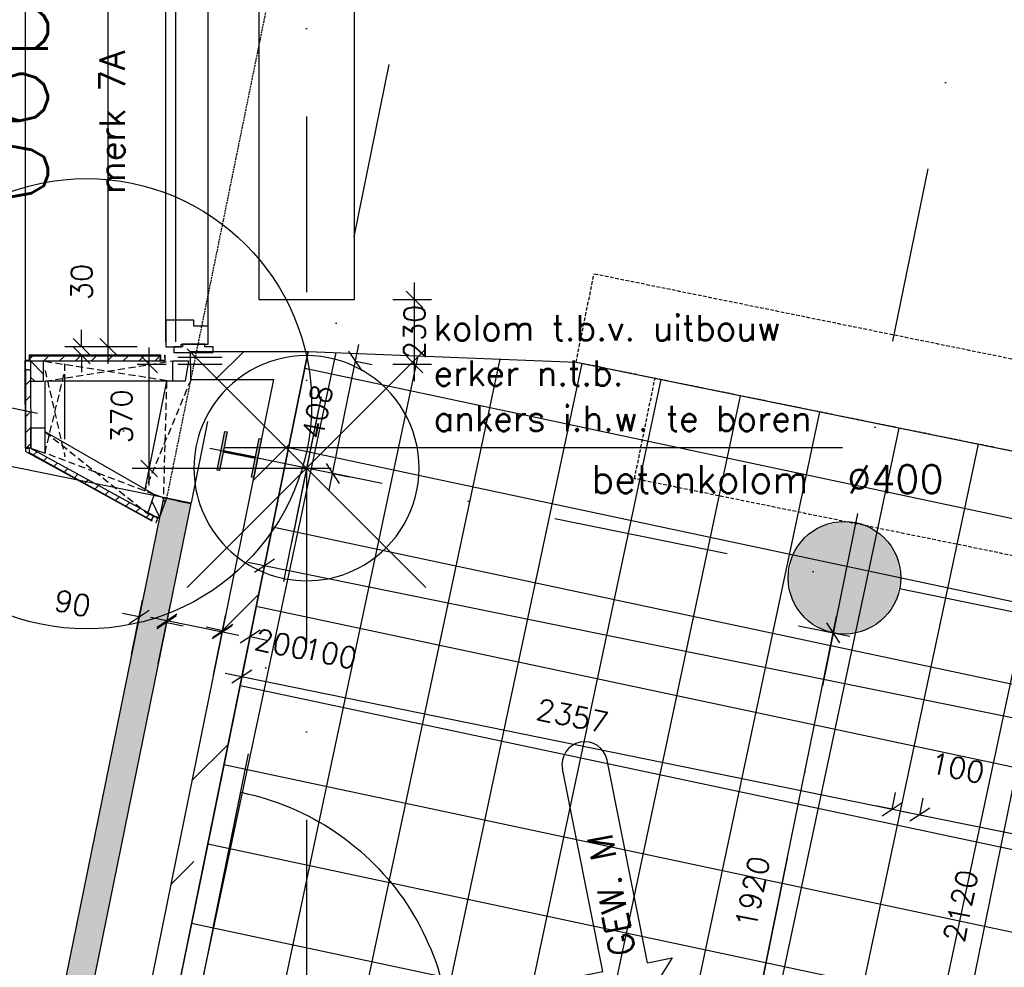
# Model space of a CAD drawing. Extents: x -33344 to 2055880, y -64816 to 121260.
# Tile 83 of 132: x 26497 to 29995, y 81674 to 85042. Entities that reach past the tile are written whole.
import ezdxf

# ---------------------------------------------------------------- set-up
doc = ezdxf.new("R2010")
doc.units = 0
doc.header["$LTSCALE"] = 50
doc.header["$MEASUREMENT"] = 0
doc.header["$PDMODE"] = 3
doc.header["$PDSIZE"] = 0.1
for name, pattern in [('DASHED', [0.75, 0.5, -0.25]), ('HIDDEN', [0.375, 0.25, -0.125]), ('HIDDEN2', [0.1875, 0.125, -0.0625]), ('HIDDENX2', [0.75, 0.5, -0.25]), ('STRAM_0WT$1$DASHDOT', [25, 12.5, -6.25, 0, -6.25]), ('STRAM_0WT$1$DD1', [2.66667, 1.66667, -0.5, 0, -0.5])]:
    doc.linetypes.add(name, pattern=pattern)
doc.layers.get('0').update_dxf_attribs({"linetype": 'CONTINUOUS'})
doc.layers.get('DEFPOINTS').update_dxf_attribs({"linetype": 'CONTINUOUS'})
for name, color, linetype in [('_BALIES', 2, 'CONTINUOUS'), ('_DETAILNUMMERS', 4, 'CONTINUOUS'), ('_DETAILNUMMERSTEKST', 4, 'CONTINUOUS'), ('A--01A1_ACEER', 1, 'CONTINUOUS'), ('A--A21--_F123-', 9, 'CONTINUOUS'), ('A--A22--_F123-', 9, 'CONTINUOUS'), ('A--A25--_F-2--', 9, 'CONTINUOUS'), ('A--A28--_F-2--', 7, 'CONTINUOUS'), ('A--A28--_F12--', 7, 'CONTINUOUS'), ('A--A42--_F-23-', 9, 'CONTINUOUS'), ('A--L13A1_VLOEREN', 1, 'CONTINUOUS'), ('A--L21--', 3, 'CONTINUOUS'), ('A--L21--_F-2--', 7, 'CONTINUOUS'), ('A--L21A3_BUITENWAND', 3, 'CONTINUOUS'), ('A--L22--', 3, 'CONTINUOUS'), ('A--L22--_F-2--', 7, 'CONTINUOUS'), ('A--L22AC2_BINNENWAND', 2, 'HIDDEN2'), ('A--L25--', 7, 'CONTINUOUS'), ('A--L25--_F-23-', 7, 'CONTINUOUS'), ('A--L28--', 7, 'CONTINUOUS'), ('A--L28--_F-2--', 7, 'CONTINUOUS'), ('A--L28--_F12--', 7, 'CONTINUOUS'), ('A--L28DC1_CONSTR', 1, 'HIDDENX2'), ('A--L28DC1_KONSTR', 1, 'HIDDEN'), ('A--L31--', 2, 'CONTINUOUS'), ('A--L31--_F123-', 7, 'CONTINUOUS'), ('A--L32--', 7, 'CONTINUOUS'), ('A--L32--_F123-', 1, 'CONTINUOUS'), ('A--L42--', 7, 'CONTINUOUS'), ('A--L42--_F-23-', 7, 'CONTINUOUS'), ('A--M$1A-_F123-', 1, 'CONTINUOUS'), ('A--M01A1_GEWIJZIGDPIJL', 1, 'CONTINUOUS'), ('A--M01B1_GEWIJZIGDPIJL', 2, 'CONTINUOUS'), ('A--T$1A-25_TEKST', 2, 'CONTINUOUS'), ('STRAM_0WT$0$A--L$7A-_STRA0', 1, 'STRAM_0WT$1$DASHDOT'), ('STRAM_0WT$0$A--L90--_F---0', 250, 'CONTINUOUS'), ('STRAM_0WT$1$A--L90--_F-23-', 7, 'CONTINUOUS'), ('STRAM_0WT$1$A--L90--_F123-', 7, 'CONTINUOUS'), ('STRAM_0WT$1$STRAMIEN', 1, 'STRAM_0WT$1$DD1'), ('TEGELS', 253, 'CONTINUOUS'), ('TEKST_KOZIJNMERK', 2, 'CONTINUOUS'), ('X--LR---_CP', 7, 'CONTINUOUS'), ('XREF', 7, 'CONTINUOUS')]:
    doc.layers.add(name, color=color, linetype=linetype)
doc.styles.add('ALFA-0_25', font='ROMANS')
doc.styles.add('B-01', font='SIMPLEX.SHX', dxfattribs={"width": 0.8, "height": 4.5})
doc.styles.add('HIEMSTRA', font='romans.shx')
doc.dimstyles.new('1OP2', dxfattribs={"dimscale": 30, "dimtxt": 2.5, "dimasz": 2, "dimexe": 2, "dimexo": 0, "dimgap": 2, "dimtad": 1, "dimdec": 0, "dimzin": 0, "dimtxsty": 'HIEMSTRA', "dimblk1": 'OBLIQUE', "dimblk2": 'OBLIQUE', "dimsah": 1, "dimcen": -3, "dimdle": 2, "dimclrd": 2, "dimclre": 2, "dimclrt": 3, "dimazin": 3, "dimtfac": 1, "dimtdec": 0, "dimtofl": 0, "dimtmove": 0, "dimatfit": 3, "dimtvp": 0.833333, "dimtolj": 1, "dimtzin": 0})
doc.dimstyles.new('STANDARD$0', dxfattribs={"dimscale": 30, "dimtxt": 2.5, "dimasz": 2, "dimexe": 2, "dimexo": 0, "dimgap": 2, "dimtad": 1, "dimdec": 0, "dimzin": 0, "dimtxsty": 'ALFA-0_25', "dimblk1": 'OBLIQUE', "dimblk2": 'OBLIQUE', "dimsah": 1, "dimcen": -3, "dimdle": 2, "dimclrd": 1, "dimclre": 1, "dimclrt": 2, "dimazin": 3, "dimtfac": 0.666667, "dimtofl": 0, "dimtmove": 0, "dimatfit": 3, "dimtvp": 0.833333, "dimtolj": 1, "dimtzin": 0})

# ---------------------------------------------------------------- blocks, each defined once
blk = doc.blocks.new('*U1442')
at = {"layer": 'A--A21--_F123-', "color": 2}
for points in [[(-3905.2, -19171.4), (-3964.2, -19210.5), (0, 0), (-49, 10)], [(0, 0), (49, -10), (-3905.2, -19171.4), (-3846.3, -19132.3)]]:
    blk.add_solid(points, dxfattribs=at)
at = {"layer": 'A--L21--_F-2--', "color": 3, "linetype": 'CONTINUOUS'}
for points in [[(0, 0), (-49, 10), (-3964.2, -19210.5), (-3964.2, -19210.5)], [(0, 0), (49, -10), (-3846.3, -19132.3), (-3846.3, -19132.3)]]:
    blk.add_lwpolyline(points, dxfattribs=at)
blk = doc.blocks.new('*U1386')
at = {"layer": 'A--A42--_F-23-', "linetype": 'CONTINUOUS'}
h = blk.add_hatch(dxfattribs=at)
h.set_pattern_fill('ALFALINE', color=256, scale=40, style=0)
h.set_pattern_definition([(45, (-26969.134, -83271.11), (-28.284271, 28.284271), [])])
h.paths.add_polyline_path([(0, 0), (-4.3, -7.9), (-450.7, 235.7), (-441.7, 241.1), (-432.7, 246.4), (4.3, 7.9)])
at = {"layer": 'A--L42--_F-23-', "color": 2, "linetype": 'CONTINUOUS'}
for points in [[(0, 0), (4.3, 7.9), (-432.7, 246.4), (-432.7, 246.4)], [(0, 0), (-4.3, -7.9), (-450.7, 235.7), (-450.7, 235.7)]]:
    blk.add_lwpolyline(points, dxfattribs=at)
blk = doc.blocks.new('*U1385')
at = {"layer": 'A--A42--_F-23-', "linetype": 'CONTINUOUS'}
h = blk.add_hatch(dxfattribs=at)
h.set_pattern_fill('ALFALINE', color=256, scale=40, style=0)
h.set_pattern_definition([(45, (-26533.177, -83837.97), (-28.284271, 28.284271), [])])
h.paths.add_polyline_path([(0, 0), (0, 9), (463.3, 9), (463.3, 0), (463.3, -9), (0, -9)])
at = {"layer": 'A--L42--_F-23-', "color": 2, "linetype": 'CONTINUOUS'}
for points in [[(0, 0), (0, 9), (463.3, 9), (463.3, 0)], [(0, 0), (0, -9), (463.3, -9), (463.3, 0)]]:
    blk.add_lwpolyline(points, dxfattribs=at)
blk = doc.blocks.new('Q020279-')
at = {"layer": 'A--A25--_F-2--'}
h = blk.add_hatch(dxfattribs=at)
h.set_pattern_fill('ALFALINE', color=256, scale=40, style=0, pattern_type=2)
h.set_pattern_definition([(45, (0, 0), (-28.284, 28.284), [])])
h.paths.add_polyline_path([(0, 0), (0, 71), (46, 71), (46, 0)])
at = {"layer": 'A--L25--_F-23-', "color": 2, "linetype": 'CONTINUOUS'}
blk.add_lwpolyline([(0, 0), (0, 71), (46, 71), (46, 0)], close=True, dxfattribs=at)
at = {"layer": 'X--LR---_CP'}
for p in [(0, 0), (0, 0), (46, 0)]:
    blk.add_point(p, dxfattribs=at)
blk = doc.blocks.new('*U1384')
at = {"layer": 'A--A42--_F-23-', "linetype": 'CONTINUOUS'}
h = blk.add_hatch(dxfattribs=at)
h.set_pattern_fill('ALFALINE', color=256, scale=40, style=0)
h.set_pattern_definition([(45, (-26527.146, -83796.866), (-28.284271, 28.284271), [])])
h.paths.add_polyline_path([(0, 0), (9, 0), (9.2, -279.3), (0.2, -284.7), (-8.8, -290), (-9, 0)])
at = {"layer": 'A--L42--_F-23-', "color": 2, "linetype": 'CONTINUOUS'}
for points in [[(0, 0), (-9, 0), (-8.8, -290), (-8.8, -290)], [(0, 0), (9, 0), (9.2, -279.3), (9.2, -279.3)]]:
    blk.add_lwpolyline(points, dxfattribs=at)
blk = doc.blocks.new('*U1383')
at = {"layer": 'A--A22--_F123-', "linetype": 'CONTINUOUS'}
h = blk.add_hatch(dxfattribs=at)
h.set_pattern_fill('ALFALINE', color=256, scale=300, style=0)
h.set_pattern_definition([(45, (-27104.27, -83812.97), (-212.132, 212.132), [])])
h.paths.add_polyline_path([(0, 0), (0, 50), (417.6, 50), (356.4, 0), (295.2, -50), (0, -50)])
at = {"layer": 'A--L22--_F-2--', "color": 3, "linetype": 'CONTINUOUS'}
for points in [[(0, 0), (0, 50), (417.6, 50), (417.6, 50)], [(0, 0), (0, -50), (295.2, -50), (295.2, -50)]]:
    blk.add_lwpolyline(points, dxfattribs=at)
blk = doc.blocks.new('_OBLIQUE')
at = {"color": 0, "linetype": 'BYBLOCK'}
blk.add_line((-0.5, -0.5), (0.5, 0.5), dxfattribs=at)
blk = doc.blocks.new('*D96')
at = {"layer": 'A--M$1A-_F123-', "color": 1}
for p, q in [((26989.5, 82752.7), (27032.6, 82964.2)), ((27275.4, 82853.5), (26961.8, 82917.4)), ((27185.5, 82712.8), (27228.6, 82924.2))]:
    blk.add_line(p, q, dxfattribs=at)
at = {"layer": 'DEFPOINTS', "color": 0}
for p in [(27020.6, 82905.4), (26989.5, 82752.7), (27185.5, 82712.8)]:
    blk.add_point(p, dxfattribs=at)
at = {"layer": 'A--M$1A-_F123-', "color": 1, "xscale": 60, "yscale": 60, "zscale": 60}
for p, rotation in [((27020.6, 82905.4), 168.4862903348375), ((27216.6, 82865.5), 348.4862903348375)]:
    blk.add_blockref('_OBLIQUE', p, dxfattribs=dict(at, rotation=rotation))
at = {"layer": 'A--M$1A-_F123-', "color": 2, "insert": (27428.7, 82822.3), "char_height": 75, "attachment_point": 5, "rotation": 348.4863, "style": 'ALFA-0_25'}
blk.add_mtext('\\A1;200', dxfattribs=at)
blk = doc.blocks.new('*D97')
at = {"layer": 'A--M$1A-_F123-', "color": 1}
for p, q in [((26894.3, 82786), (26933.5, 82978.5)), ((26921.5, 82919.7), (26862.7, 82931.7)), ((26992.2, 82766), (27031.5, 82958.6)), ((27019.5, 82899.8), (27078.3, 82887.8))]:
    blk.add_line(p, q, dxfattribs=at)
at = {"layer": 'DEFPOINTS', "color": 0}
for p in [(26921.5, 82919.7), (26894.3, 82786), (26992.2, 82766)]:
    blk.add_point(p, dxfattribs=at)
at = {"layer": 'A--M$1A-_F123-', "color": 1, "xscale": 60, "yscale": 60, "zscale": 60}
for p, rotation in [((26921.5, 82919.7), 348.4862903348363), ((27019.5, 82899.8), 168.4862903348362)]:
    blk.add_blockref('_OBLIQUE', p, dxfattribs=dict(at, rotation=rotation))
at = {"layer": 'A--M$1A-_F123-', "color": 2, "insert": (26685.6, 82967.8), "char_height": 75, "attachment_point": 5, "rotation": 348.4863, "style": 'ALFA-0_25'}
blk.add_mtext('\\A1;90', dxfattribs=at)
blk = doc.blocks.new('*D98')
at = {"layer": 'A--M$1A-_F123-', "color": 1}
for p, q in [((27188.1, 82725.4), (27231, 82928.7)), ((27285.9, 82704.7), (27328.9, 82908.1)), ((27218.6, 82870), (27159.9, 82882.5)), ((27316.5, 82849.4), (27375.2, 82837))]:
    blk.add_line(p, q, dxfattribs=at)
at = {"layer": 'DEFPOINTS', "color": 0}
for p in [(27316.5, 82849.4), (27188.1, 82725.4), (27285.9, 82704.7)]:
    blk.add_point(p, dxfattribs=at)
at = {"layer": 'A--M$1A-_F123-', "color": 1, "xscale": 60, "yscale": 60, "zscale": 60}
for p, rotation in [((27218.6, 82870), 348.0659097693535), ((27316.5, 82849.4), 168.0659097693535)]:
    blk.add_blockref('_OBLIQUE', p, dxfattribs=dict(at, rotation=rotation))
at = {"layer": 'A--M$1A-_F123-', "color": 2, "insert": (27599.6, 82789.5), "char_height": 75, "attachment_point": 5, "rotation": 348.0659, "style": 'ALFA-0_25'}
blk.add_mtext('\\A1;100', dxfattribs=at)
blk = doc.blocks.new('*U1337')
at = {"layer": 'A--A22--_F123-', "linetype": 'CONTINUOUS'}
h = blk.add_hatch(dxfattribs=at)
h.set_pattern_fill('ALFALINE', color=256, scale=300, style=0)
h.set_pattern_definition([(45, (-27460.64, -83812.97), (-212.132, 212.132), [])])
h.paths.add_polyline_path([(0, 0), (61.2, 50), (-309.7, -1770.7), (-358.7, -1760.7), (-407.6, -1750.7), (-61.2, -50)])
at = {"layer": 'A--L22--_F-2--', "color": 3, "linetype": 'CONTINUOUS'}
for points in [[(61.2, 50), (61.2, 50), (-309.7, -1770.7), (-309.7, -1770.7)], [(-61.2, -50), (-61.2, -50), (-407.6, -1750.7), (-407.6, -1750.7)]]:
    blk.add_lwpolyline(points, dxfattribs=at)
blk = doc.blocks.new('Q0340081')
at = {"layer": 'A--L32--_F123-', "color": 2, "linetype": 'CONTINUOUS'}
blk.add_lwpolyline([(0, 0), (0, -40), (926.12, -40), (923.12, 0), (0, 0)], close=True, dxfattribs=at)
at = {"layer": 'A--L32--_F123-', "color": 1, "linetype": 'CONTINUOUS'}
blk.add_lwpolyline([(0, -40), (0, -970, 0.4142136), (930, -40)], format="xyb", dxfattribs=at)
blk = doc.blocks.new('DR_930TYPE3')
at = {"layer": 'A--L32--_F123-', "color": 1}
blk.add_line((67, 0), (967, 0), dxfattribs=at)
for points in [[(0, -9), (0, 0), (67, 0), (67, -93.75), (52, -93.75), (52, -139), (0, -139), (0, -121), (12, -121), (12, -9), (0, -9)], [(1034, -9), (1034, 0), (967, 0), (967, -93.75), (982, -93.75), (982, -139), (1034, -139), (1034, -121), (1022, -121), (1022, -9), (1034, -9)]]:
    blk.add_lwpolyline(points, close=True, dxfattribs=at)
at = {"layer": 'X--LR---_CP', "color": 2, "linetype": 'CONTINUOUS'}
blk.add_point((0, 0), dxfattribs=at)
at = {"layer": 'X--LR---_CP', "color": 3, "linetype": 'CONTINUOUS'}
blk.add_point((0, 0), dxfattribs=at)
at = {"layer": 'A--L32--', "linetype": 'CONTINUOUS'}
blk.add_blockref('Q0340081', (53.94, -95.94), dxfattribs=at)
blk = doc.blocks.new('*D161')
at = {"layer": 'A--M$1A-_F123-', "color": 1}
for p, q in [((27286.3, 82706.8), (27298.3, 82765.6)), ((27227.5, 82718.8), (29655.1, 82224.3)), ((29596.3, 82236.3), (29608.2, 82295.1))]:
    blk.add_line(p, q, dxfattribs=at)
at = {"layer": 'DEFPOINTS', "color": 0}
for p in [(27286.3, 82706.8), (29596.3, 82236.3), (29596.3, 82236.3)]:
    blk.add_point(p, dxfattribs=at)
at = {"layer": 'A--M$1A-_F123-', "color": 1, "xscale": 60, "yscale": 60, "zscale": 60}
for p, rotation in [((27286.3, 82706.8), 168.4862903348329), ((29596.3, 82236.3), 348.486290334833)]:
    blk.add_blockref('_OBLIQUE', p, dxfattribs=dict(at, rotation=rotation))
at = {"layer": 'A--M$1A-_F123-', "color": 2, "insert": (28460.8, 82567.1), "char_height": 75, "attachment_point": 5, "rotation": 348.4863, "style": 'ALFA-0_25'}
blk.add_mtext('\\A1;2357', dxfattribs=at)
blk = doc.blocks.new('Q020479-')
at = {"layer": 'A--A28--_F12--', "color": 8}
for points in [[(-200, 0), (-76.5, 184.8), (0, 200)], [(-200, 0), (0, 200), (76.5, 184.8)], [(-200, 0), (-141.4, 141.4), (-76.5, 184.8)], [(-200, 0), (76.5, 184.8), (141.4, 141.4)], [(-200, 0), (-184.8, 76.5), (-141.4, 141.4)], [(-200, 0), (141.4, 141.4), (184.8, 76.5)], [(-200, 0), (184.8, 76.5), (200, 0)], [(-200, 0), (200, 0), (184.8, -76.5)], [(-200, 0), (184.8, -76.5), (141.4, -141.4)], [(-200, 0), (141.4, -141.4), (76.5, -184.8)], [(-200, 0), (76.5, -184.8), (0, -200)], [(-200, 0), (0, -200), (-76.5, -184.8)], [(-200, 0), (-76.5, -184.8), (-141.4, -141.4)], [(-200, 0), (-141.4, -141.4), (-184.8, -76.5)]]:
    blk.add_solid(points, dxfattribs=at)
at = {"layer": 'A--L28--_F12--', "color": 3, "linetype": 'CONTINUOUS'}
blk.add_lwpolyline([(-200, 0, -1), (200, 0, -1), (-200, 0)], format="xyb", close=True, dxfattribs=at)
at = {"layer": 'X--LR---_CP'}
for p in [(0, 200), (200, 0), (200, 0)]:
    blk.add_point(p, dxfattribs=at)
blk = doc.blocks.new('Q020490-')
at = {"layer": 'A--A28--_F-2--', "color": 3, "linetype": 'CONTINUOUS'}
for points in [[(-2.75, 58), (-70, 66.5), (70, 66.5)], [(-2.75, 58), (-70, 58), (-70, 66.5)], [(-2.75, 58), (70, 66.5), (70, 58)], [(2.75, -58), (-2.75, -58), (-2.75, 58)], [(-2.75, 58), (2.75, 58), (2.75, -58)], [(-2.75, 58), (70, 58), (2.75, 58)], [(70, -66.5), (-70, -58), (-2.75, -58)], [(70, -66.5), (-70, -66.5), (-70, -58)], [(2.75, -58), (70, -66.5), (-2.75, -58)], [(2.75, -58), (70, -58), (70, -66.5)]]:
    blk.add_solid(points, dxfattribs=at)
at = {"layer": 'A--L28--_F-2--', "color": 3, "linetype": 'CONTINUOUS'}
blk.add_lwpolyline([(70, -66.5), (-70, -66.5), (-70, -58), (-2.75, -58), (-2.75, 58), (-70, 58), (-70, 66.5), (70, 66.5), (70, 58), (2.75, 58), (2.75, -58), (70, -58)], close=True, dxfattribs=at)
at = {"layer": 'X--LR---_CP', "linetype": 'CONTINUOUS'}
for p in [(-2.75, 0), (0, 0), (2.75, 0)]:
    blk.add_point(p, dxfattribs=at)
blk = doc.blocks.new('*D393')
at = {"layer": 'A--M$1A-_F123-', "color": 1, "linetype": 'CONTINUOUS'}
for p, q in [((34017.2, 81746.3), (27307.8, 83113)), ((27366.6, 83101), (27354.7, 83042.2)), ((33958.4, 81758.2), (33946.5, 81699.5))]:
    blk.add_line(p, q, dxfattribs=at)
at = {"layer": 'DEFPOINTS', "color": 0, "linetype": 'CONTINUOUS'}
for p in [(27366.6, 83101), (27366.6, 83101), (33958.4, 81758.2)]:
    blk.add_point(p, dxfattribs=at)
at = {"layer": 'A--M$1A-_F123-', "color": 1, "linetype": 'CONTINUOUS', "xscale": 60, "yscale": 60, "zscale": 60}
for p, rotation in [((27366.6, 83101), 168.4862903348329), ((33958.4, 81758.2), 348.4862903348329)]:
    blk.add_blockref('_OBLIQUE', p, dxfattribs=dict(at, rotation=rotation))
at = {"layer": 'A--M$1A-_F123-', "color": 2, "linetype": 'CONTINUOUS', "insert": (30682, 82525.2), "char_height": 75, "attachment_point": 5, "rotation": 348.4863, "style": 'ALFA-0_25'}
blk.add_mtext('\\A1;6727', dxfattribs=at)
blk = doc.blocks.new('*D394')
at = {"layer": 'A--M$1A-_F123-', "color": 1, "linetype": 'CONTINUOUS'}
for p, q in [((29596.3, 82236.3), (29608.2, 82295.1)), ((29694.3, 82216.3), (29706.2, 82275.1)), ((29596.3, 82236.3), (29537.5, 82248.2)), ((29694.3, 82216.3), (29753.1, 82204.3))]:
    blk.add_line(p, q, dxfattribs=at)
at = {"layer": 'DEFPOINTS', "color": 0, "linetype": 'CONTINUOUS'}
for p in [(29596.3, 82236.3), (29694.3, 82216.3), (29694.3, 82216.3)]:
    blk.add_point(p, dxfattribs=at)
at = {"layer": 'A--M$1A-_F123-', "color": 1, "linetype": 'CONTINUOUS', "xscale": 60, "yscale": 60, "zscale": 60}
for p, rotation in [((29596.3, 82236.3), 348.4862903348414), ((29694.3, 82216.3), 168.4862903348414)]:
    blk.add_blockref('_OBLIQUE', p, dxfattribs=dict(at, rotation=rotation))
at = {"layer": 'A--M$1A-_F123-', "color": 2, "linetype": 'CONTINUOUS', "insert": (29828.5, 82382.6), "char_height": 75, "attachment_point": 5, "rotation": 348.4863, "style": 'ALFA-0_25'}
blk.add_mtext('\\A1;100', dxfattribs=at)
blk = doc.blocks.new('*D505')
at = {"layer": 'A--M$1A-_F123-', "color": 1, "linetype": 'CONTINUOUS'}
for p, q in [((27899.8, 83757), (27899.8, 84107.1)), ((27822.4, 84047.1), (27959.8, 84047.1)), ((27822.4, 83817), (27959.8, 83817))]:
    blk.add_line(p, q, dxfattribs=at)
at = {"layer": 'DEFPOINTS', "color": 0, "linetype": 'CONTINUOUS'}
for p in [(27822.4, 84047.1), (27899.8, 84047.1), (27822.4, 83817)]:
    blk.add_point(p, dxfattribs=at)
at = {"layer": 'A--M$1A-_F123-', "color": 1, "linetype": 'CONTINUOUS', "xscale": 60, "yscale": 60, "zscale": 60}
for p, rotation in [((27899.8, 84047.1), 90), ((27899.8, 83817), 270)]:
    blk.add_blockref('_OBLIQUE', p, dxfattribs=dict(at, rotation=rotation))
at = {"layer": 'A--M$1A-_F123-', "color": 2, "linetype": 'CONTINUOUS', "insert": (27899.8, 83932), "char_height": 75, "attachment_point": 5, "rotation": 90, "style": 'ALFA-0_25'}
blk.add_mtext('\\A1;230', dxfattribs=at)
blk = doc.blocks.new('*D605')
at = {"layer": 'A--M$1A-_F123-', "color": 1, "linetype": 'CONTINUOUS'}
for p, q in [((28089.8, 94745.6), (25845.3, 83726.8)), ((27816.1, 94740.1), (28136.7, 94674.8)), ((25595.5, 83839), (25916.1, 83773.6))]:
    blk.add_line(p, q, dxfattribs=at)
at = {"layer": 'DEFPOINTS', "color": 0, "linetype": 'CONTINUOUS'}
for p in [(27816.1, 94740.1), (25595.5, 83839), (25857.3, 83785.6)]:
    blk.add_point(p, dxfattribs=at)
at = {"layer": 'A--M$1A-_F123-', "color": 1, "linetype": 'CONTINUOUS', "xscale": 60, "yscale": 60, "zscale": 60}
for p, rotation in [((28077.9, 94686.8), 78.48629033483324), ((25857.3, 83785.6), 258.4862903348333)]:
    blk.add_blockref('_OBLIQUE', p, dxfattribs=dict(at, rotation=rotation))
at = {"layer": 'A--M$1A-_F123-', "color": 2, "linetype": 'CONTINUOUS', "insert": (26872, 89255.7), "char_height": 75, "attachment_point": 5, "rotation": 78.4863, "style": 'ALFA-0_25'}
blk.add_mtext('\\A1;11125', dxfattribs=at)
blk = doc.blocks.new('*D636')
at = {"layer": 'A--M$1A-_F123-', "color": 1, "linetype": 'CONTINUOUS'}
for p, q in [((26957.1, 83386.5), (26957.1, 83876.9)), ((26914.5, 83816.9), (27017.1, 83816.9)), ((27603.4, 83446.5), (26897.1, 83446.5))]:
    blk.add_line(p, q, dxfattribs=at)
at = {"layer": 'DEFPOINTS', "color": 0, "linetype": 'CONTINUOUS'}
for p in [(26914.5, 83816.9), (26957.1, 83816.9), (27603.4, 83446.5)]:
    blk.add_point(p, dxfattribs=at)
at = {"layer": 'A--M$1A-_F123-', "color": 1, "linetype": 'CONTINUOUS', "xscale": 60, "yscale": 60, "zscale": 60}
for p, rotation in [((26957.1, 83816.9), 90), ((26957.1, 83446.5), 270)]:
    blk.add_blockref('_OBLIQUE', p, dxfattribs=dict(at, rotation=rotation))
at = {"layer": 'A--M$1A-_F123-', "color": 2, "linetype": 'CONTINUOUS', "insert": (26859.6, 83631.7), "char_height": 75, "attachment_point": 5, "rotation": 90, "style": 'ALFA-0_25'}
blk.add_mtext('\\A1;370', dxfattribs=at)
blk = doc.blocks.new('DILATATIEVOEG')
at = {"layer": 'A--L21A3_BUITENWAND', "linetype": 'CONTINUOUS'}
h = blk.add_hatch(color=256, dxfattribs=at)
edge = h.paths.add_edge_path()
edge.add_arc((-800, 0), 75, 0, 360)
blk.add_line((-800, 0), (0, 0), dxfattribs=at)
blk.add_circle((-800, 0), 75, dxfattribs=at)
at = {"layer": 'X--LR---_CP', "linetype": 'CONTINUOUS'}
blk.add_point((0, 0), dxfattribs=at)
blk = doc.blocks.new('STRAM_0WT$1$S090024-')
at = {"layer": 'STRAM_0WT$0$A--L90--_F---0', "linetype": 'CONTINUOUS'}
for points in [[(-0.000001, 5.999999), (-0.000001, -6)], [(-6.000001, 0), (5.999999, 0)]]:
    blk.add_lwpolyline(points, dxfattribs=at)
blk.add_lwpolyline([(-4.000001, 0, 1), (3.999998, 0, 1)], format="xyb", close=True, dxfattribs=at)
at = {"layer": 'STRAM_0WT$1$A--L90--_F-23-', "color": 255}
blk.add_circle((0, 0), 0.0123, dxfattribs=at)
at = {"layer": 'STRAM_0WT$1$A--L90--_F123-', "color": 2, "linetype": 'CONTINUOUS'}
for points in [[(-0.000001, 5.999999), (-0.000001, -6)], [(-6.000001, 0), (5.999999, 0)]]:
    blk.add_lwpolyline(points, dxfattribs=at)
blk.add_lwpolyline([(-4.000001, 0, 1), (3.999998, 0, 1)], format="xyb", close=True, dxfattribs=at)
blk = doc.blocks.new('STRAM_0WT')
at = {"layer": 'STRAM_0WT$0$A--L$7A-_STRA0'}
for p, q in [((-38410.733, 89013.047), (-64231.371, -37744.184)), ((-44567.212, 68559.429), (-66142.131, -37354.959)), ((-48103.183, 63702.069), (-48103.183, 48393.488)), ((-33134.933, 48151.782), (-53629.97, 52326.651))]:
    blk.add_line(p, q, dxfattribs=at)
at = {"layer": 'STRAM_0WT$1$STRAMIEN', "linetype": 'STRAM_0WT$1$DASHDOT', "xscale": 100, "yscale": 100, "rotation": 315}
blk.add_blockref('STRAM_0WT$1$S090024-', (-48103.183, 51200.836), dxfattribs=at)
blk = doc.blocks.new('*D790')
at = {"layer": 'A--M$1A-_F123-', "color": 1}
for p, q in [((26812.1, 83819), (26812.1, 94412.7)), ((26915, 94352.7), (26752.1, 94352.7)), ((26915, 83879), (26752.1, 83879))]:
    blk.add_line(p, q, dxfattribs=at)
at = {"layer": 'DEFPOINTS', "color": 0}
for p in [(26812.1, 94352.7), (26915, 94352.7), (26915, 83879)]:
    blk.add_point(p, dxfattribs=at)
at = {"layer": 'A--M$1A-_F123-', "color": 1, "xscale": 60, "yscale": 60, "zscale": 60}
for p, rotation in [((26812.1, 94352.7), 90), ((26812.1, 83879), 270)]:
    blk.add_blockref('_OBLIQUE', p, dxfattribs=dict(at, rotation=rotation))
at = {"layer": 'A--M$1A-_F123-', "color": 2, "insert": (26714.6, 89115.8), "char_height": 75, "attachment_point": 5, "rotation": 90, "style": 'ALFA-0_25'}
blk.add_mtext('\\A1;10474', dxfattribs=at)
blk = doc.blocks.new('*D791')
at = {"layer": 'A--M$1A-_F123-', "color": 1}
for p, q in [((26717.4, 83879), (26717.4, 83939)), ((26777, 83879), (26657.4, 83879)), ((26742, 83849), (26657.4, 83849)), ((26717.4, 83849), (26717.4, 83789))]:
    blk.add_line(p, q, dxfattribs=at)
at = {"layer": 'DEFPOINTS', "color": 0}
for p in [(26717.4, 83879), (26777, 83879), (26742, 83849)]:
    blk.add_point(p, dxfattribs=at)
at = {"layer": 'A--M$1A-_F123-', "color": 1, "xscale": 60, "yscale": 60, "zscale": 60}
for p, rotation in [((26717.4, 83879), 270), ((26717.4, 83849), 90)]:
    blk.add_blockref('_OBLIQUE', p, dxfattribs=dict(at, rotation=rotation))
at = {"layer": 'A--M$1A-_F123-', "color": 2, "insert": (26717.4, 84109.6), "char_height": 75, "attachment_point": 5, "rotation": 90, "style": 'ALFA-0_25'}
blk.add_mtext('\\A1;30', dxfattribs=at)
blk = doc.blocks.new('*D792')
at = {"layer": 'A--M$1A-_F123-', "color": 1}
for p, q in [((27596.8, 83370), (27702.2, 83887.5)), ((27690.2, 83828.7), (27749, 83816.7)), ((27608.8, 83428.8), (27667.6, 83416.9))]:
    blk.add_line(p, q, dxfattribs=at)
at = {"layer": 'DEFPOINTS', "color": 0}
for p in [(27690.2, 83828.7), (27690.2, 83828.7), (27608.8, 83428.8)]:
    blk.add_point(p, dxfattribs=at)
at = {"layer": 'A--M$1A-_F123-', "color": 1, "xscale": 60, "yscale": 60, "zscale": 60}
for p, rotation in [((27690.2, 83828.7), 78.48629033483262), ((27608.8, 83428.8), 258.4862903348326)]:
    blk.add_blockref('_OBLIQUE', p, dxfattribs=dict(at, rotation=rotation))
at = {"layer": 'A--M$1A-_F123-', "color": 2, "insert": (27554, 83648.2), "char_height": 75, "attachment_point": 5, "rotation": 78.4863, "style": 'ALFA-0_25'}
blk.add_mtext('\\A1;408', dxfattribs=at)
blk = doc.blocks.new('*U1172')
at = {"layer": 'A--A22--_F123-', "linetype": 'CONTINUOUS'}
h = blk.add_hatch(dxfattribs=at)
h.set_pattern_fill('ALFALINE', color=256, scale=300, style=0)
h.set_pattern_definition([(45, (-27102, -82052.3), (-212.132, 212.132), [])])
h.paths.add_polyline_path([(0, 0), (49, -10), (-35.5, -424.9), (-84.5, -415), (-133.5, -405), (-49, 10)])
at = {"layer": 'A--L22--_F-2--', "color": 3, "linetype": 'CONTINUOUS'}
for points in [[(-49, 10), (-49, 10), (-133.5, -405), (-133.5, -405)], [(49, -10), (49, -10), (-35.5, -424.9), (-35.5, -424.9)]]:
    blk.add_lwpolyline(points, dxfattribs=at)
blk = doc.blocks.new('*D821')
at = {"layer": 'A--M$1A-_F123-', "color": 1, "linetype": 'CONTINUOUS'}
for p, q in [((29694.3, 82216.3), (29706.2, 82275.1)), ((29635.5, 82228.3), (32104.8, 81725.3)), ((32046, 81737.3), (32057.9, 81796))]:
    blk.add_line(p, q, dxfattribs=at)
at = {"layer": 'DEFPOINTS', "color": 0, "linetype": 'CONTINUOUS'}
for p in [(29694.3, 82216.3), (32046, 81737.3), (32046, 81737.3)]:
    blk.add_point(p, dxfattribs=at)
at = {"layer": 'A--M$1A-_F123-', "color": 1, "linetype": 'CONTINUOUS', "xscale": 60, "yscale": 60, "zscale": 60}
for p, rotation in [((29694.3, 82216.3), 168.486290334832), ((32046, 81737.3), 348.486290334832)]:
    blk.add_blockref('_OBLIQUE', p, dxfattribs=dict(at, rotation=rotation))
at = {"layer": 'A--M$1A-_F123-', "color": 2, "linetype": 'CONTINUOUS', "insert": (30819.3, 82153.9), "char_height": 75, "attachment_point": 5, "rotation": 348.4863, "style": 'ALFA-0_25'}
blk.add_mtext('\\A1;2400', dxfattribs=at)
blk = doc.blocks.new('*D822')
at = {"layer": 'A--M$1A-_F123-', "color": 2, "linetype": 'CONTINUOUS'}
for p, q in [((28992, 80922.3), (29399.2, 82921.3)), ((29263.3, 82887.7), (29446, 82850.5)), ((28880.1, 81006.3), (29062.8, 80969.1))]:
    blk.add_line(p, q, dxfattribs=at)
at = {"layer": 'DEFPOINTS', "color": 0, "linetype": 'CONTINUOUS'}
for p in [(29263.3, 82887.7), (29387.2, 82862.5), (28880.1, 81006.3)]:
    blk.add_point(p, dxfattribs=at)
at = {"layer": 'A--M$1A-_F123-', "color": 2, "linetype": 'CONTINUOUS', "xscale": 60, "yscale": 60, "zscale": 60}
for p, rotation in [((29387.2, 82862.5), 78.48629033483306), ((29004, 80981.1), 258.486290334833)]:
    blk.add_blockref('_OBLIQUE', p, dxfattribs=dict(at, rotation=rotation))
at = {"layer": 'A--M$1A-_F123-', "color": 3, "linetype": 'CONTINUOUS', "insert": (29100.1, 81941.2), "char_height": 75, "attachment_point": 5, "rotation": 78.4863, "style": 'HIEMSTRA'}
blk.add_mtext('\\A1;1920', dxfattribs=at)
blk = doc.blocks.new('*D823')
at = {"layer": 'A--M$1A-_F123-', "color": 2, "linetype": 'CONTINUOUS'}
for p, q in [((29712.1, 80775.6), (30159.2, 82970.6)), ((30023.3, 82937), (30206, 82899.8)), ((29600.1, 80859.7), (29782.8, 80822.4))]:
    blk.add_line(p, q, dxfattribs=at)
at = {"layer": 'DEFPOINTS', "color": 0, "linetype": 'CONTINUOUS'}
for p in [(30023.3, 82937), (30147.2, 82911.8), (29600.1, 80859.7)]:
    blk.add_point(p, dxfattribs=at)
at = {"layer": 'A--M$1A-_F123-', "color": 2, "linetype": 'CONTINUOUS', "xscale": 60, "yscale": 60, "zscale": 60}
for p, rotation in [((30147.2, 82911.8), 78.48629033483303), ((29724, 80834.4), 258.486290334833)]:
    blk.add_blockref('_OBLIQUE', p, dxfattribs=dict(at, rotation=rotation))
at = {"layer": 'A--M$1A-_F123-', "color": 3, "linetype": 'CONTINUOUS', "insert": (29840.1, 81892.6), "char_height": 75, "attachment_point": 5, "rotation": 78.4863, "style": 'HIEMSTRA'}
blk.add_mtext('\\A1;2120', dxfattribs=at)
blk = doc.blocks.new('*D830')
at = {"layer": 'A--M$1A-_F123-', "color": 2, "linetype": 'CONTINUOUS'}
for p, q in [((30001, 80716.8), (30623.8, 83774)), ((30487.9, 83740.4), (30670.6, 83703.2)), ((29889.1, 80800.8), (30071.8, 80763.6))]:
    blk.add_line(p, q, dxfattribs=at)
at = {"layer": 'DEFPOINTS', "color": 0, "linetype": 'CONTINUOUS'}
for p in [(30487.9, 83740.4), (30611.8, 83715.2), (29889.1, 80800.8)]:
    blk.add_point(p, dxfattribs=at)
at = {"layer": 'A--M$1A-_F123-', "color": 2, "linetype": 'CONTINUOUS', "xscale": 60, "yscale": 60, "zscale": 60}
for p, rotation in [((30611.8, 83715.2), 78.48629033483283), ((30013, 80775.6), 258.4862903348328)]:
    blk.add_blockref('_OBLIQUE', p, dxfattribs=dict(at, rotation=rotation))
at = {"layer": 'A--M$1A-_F123-', "color": 3, "linetype": 'CONTINUOUS', "insert": (30216.9, 82264.8), "char_height": 75, "attachment_point": 5, "rotation": 78.4863, "style": 'HIEMSTRA'}
blk.add_mtext('\\A1;3000', dxfattribs=at)
blk = doc.blocks.new('A$C1BFA2520')
at = {"layer": 'A--M01A1_GEWIJZIGDPIJL'}
for p, q in [((43.7, 194.6), (-99.4, 914.6)), ((-114.9, 163.1), (-258, 883.1)), ((131.9, 212.2), (0, 0)), ((43.7, 194.6), (131.9, 212.2)), ((-203, 145.6), (-114.9, 163.1)), ((-203, 145.6), (0, 0))]:
    blk.add_line(p, q, dxfattribs=at)
blk.add_arc((-178.7, 898.8), 80.9, 11.2466, 191.2466, dxfattribs=at)
at = {"layer": 'A--M01B1_GEWIJZIGDPIJL', "style": 'HIEMSTRA'}
blk.add_text('GEW. M', height=90, rotation=101.2466, dxfattribs=at).set_placement((2.1, 228.6))

msp = doc.modelspace()

# ---------------------------------------------------------------- hatches: boundary and pattern name
at = {"layer": 'TEGELS', "linetype": 'CONTINUOUS'}
h = msp.add_hatch(dxfattribs=at)
h.set_pattern_fill('NET', color=256, scale=2300, angle=348, style=0)
h.set_pattern_definition([(348, (5370, 2683.15), (59.7746, 281.2174), []), (78, (5370, 2683.15), (-281.2174, 59.7746), [])])
h.paths.add_polyline_path([(31176.2, 80538.6), (31179.8, 80556.2), (30166.6, 80762.6), (30163, 80745), (28054.9, 81174.4), (28058.5, 81192), (27045.3, 81398.4), (27041.7, 81380.8), (27017.2, 81385.8), (27521.9, 83863), (28473.5, 83824.2), (31956.3, 83114.7), (33291.4, 82842.8), (33559.9, 82788.1), (33958.4, 82706.9), (33958.4, 79971.9)])

# ---------------------------------------------------------------- linework, layer by layer
at = {"layer": '_BALIES', "color": 8, "linetype": 'HIDDEN'}
for p, q in [((28473.5, 83824.2), (28537.4, 84137.8)), ((33842.9, 83057), (28537.4, 84137.8)), ((33779, 82743.5), (28473.5, 83824.2)), ((28681.3, 83410.5), (28754, 83767.1)), ((33958.4, 82335.6), (28681.3, 83410.5))]:
    msp.add_line(p, q, dxfattribs=at)
at = {"layer": '_DETAILNUMMERS'}
msp.add_circle((26734.3, 83676.8), 800, dxfattribs=at)
at = {"layer": 'A--01A1_ACEER', "linetype": 'CONTINUOUS'}
for p, q in [((27058.7, 83841.9), (27216.8, 83841.9)), ((27058.7, 83816.9), (27216.8, 83816.9))]:
    msp.add_line(p, q, dxfattribs=at)
at = {"layer": 'A--L13A1_VLOEREN'}
msp.add_lwpolyline([(27346.2, 88683.6), (27346.2, 84047.1), (27686.2, 84047.1), (27686.2, 88683.6)], close=True, dxfattribs=at)
at = {"layer": 'A--L22AC2_BINNENWAND'}
msp.add_line((27019.7, 83339.8), (29281.2, 94441.7), dxfattribs=at)
at = {"layer": 'A--L25--'}
for p, q in [((26587.2, 83577.2), (26587.2, 83756.6)), ((26658.1, 83551.3), (26658.1, 83756.6)), ((27019.1, 83756.6), (26940.6, 83366.6)), ((27164.6, 83613.5), (27106.5, 83324.7)), ((26975.2, 83354), (26587.2, 83577.2))]:
    msp.add_line(p, q, dxfattribs=at)
msp.add_lwpolyline([(27096.7, 83829.1), (27085.4, 83756.6), (26587.2, 83756.6)], dxfattribs=at)
at = {"layer": 'A--L25--_F-23-', "color": 2, "linetype": 'CONTINUOUS'}
for points in [[(27041, 83829.1), (27096.7, 83829.1), (27085.4, 83756.6), (27041, 83756.6)], [(26536.2, 83589.6), (26536.2, 83518.6), (26587.2, 83501.2), (26587.2, 83589.6)]]:
    msp.add_lwpolyline(points, close=True, dxfattribs=at)
at = {"layer": 'A--L28DC1_CONSTR'}
for p, q in [((26587.2, 83756.6), (27041, 83829.1)), ((26587.2, 83827.6), (27041, 83756.6)), ((26587.2, 83501.8), (26658.1, 83795.5)), ((26587.2, 83795.5), (26658.2, 83488.7)), ((27105.9, 83763), (26940.6, 83366.6)), ((27018.9, 83755.5), (27007.6, 83342.3)), ((26587.2, 83577.2), (26951, 83287.3)), ((26975.2, 83354), (26587.2, 83501.8))]:
    msp.add_line(p, q, dxfattribs=at)
msp.add_lwpolyline([(26658.1, 83756.6), (26658.1, 83827.6), (26587.2, 83827.6)], dxfattribs=at)
at = {"layer": 'A--L31--'}
msp.add_line((26516.2, 94976.8), (26516.4, 83557.8), dxfattribs=at)
at = {"layer": 'A--L31--', "color": 2, "linetype": 'CONTINUOUS'}
msp.add_lwpolyline([(27166.4, 83888), (27166.4, 83953), (27115.4, 83953), (27115.4, 83974), (27016.4, 83974), (27016.4, 83901), (27016.4, 83879), (27031.4, 83879), (27070.4, 83879), (27070.4, 83888)], close=True, dxfattribs=at)
at = {"layer": 'A--L31--'}
msp.add_lwpolyline([(27045.4, 83879), (27045.4, 83859), (27184.4, 83859), (27184.4, 83879), (27154.4, 83879), (27154.4, 83888), (27075.4, 83888), (27075.4, 83879)], close=True, dxfattribs=at)
at = {"layer": 'A--L31--_F123-', "color": 1, "linetype": 'CONTINUOUS'}
for p, q in [((27016.4, 83896.9), (27016.4, 94264.7)), ((27051.4, 83896.9), (27051.4, 94264.7)), ((27166.4, 83896.9), (27166.4, 94285.7))]:
    msp.add_line(p, q, dxfattribs=at)
at = {"layer": 'A--L32--_F123-', "color": 1}
msp.add_line((27567.9, 83701.5), (27462.3, 83183), dxfattribs=at)
at = {"layer": 'A--L42--'}
msp.add_lwpolyline([(26982.3, 83254.6, -0.000251), (26988.8, 83272.5), (26971.9, 83278.7, 0.000238), (26965.7, 83261.7), (26532.4, 83501.9), (26532.4, 83520.4), (26517.4, 83520.4), (26517.5, 83829), (26532.2, 83829), (26532.2, 83849), (26997.4, 83849), (26997.4, 83829), (27013.5, 83829), (27013.4, 83850), (27012.4, 83850), (27012.4, 83830), (26998.4, 83830), (26998.4, 83850), (26531.2, 83850), (26531.2, 83830), (26516.1, 83830), (26516.4, 83519.4), (26531.4, 83519.4), (26531.4, 83501.2), (26966.3, 83260.4, -0.000238), (26972.5, 83277.4), (26987.5, 83271.9, 0.000238), (26981.3, 83254.9)], format="xyb", close=True, dxfattribs=at)
at = {"layer": 'TEGELS', "linetype": 'CONTINUOUS'}
msp.add_lwpolyline([(31176.2, 80538.6), (31179.8, 80556.2), (30166.6, 80762.6), (30163, 80745), (28054.9, 81174.4), (28058.5, 81192), (27045.3, 81398.4), (27041.7, 81380.8), (27017.2, 81385.8), (27521.9, 83863), (28473.5, 83824.2), (31956.3, 83114.7), (33291.4, 82842.8), (33559.9, 82788.1), (33958.4, 82706.9), (33958.4, 79971.9)], close=True, dxfattribs=at)
at = {"layer": 'TEKST_KOZIJNMERK'}
msp.add_line((27225, 83520.8), (29419.6, 83520.8), dxfattribs=at)
at = {"layer": 'X--LR---_CP'}
for p in [(27013.5, 83849), (27013.5, 83849), (27013.5, 83849), (26536.1, 83602.9), (26536.1, 83602.9)]:
    msp.add_point(p, dxfattribs=at)

# ---------------------------------------------------------------- block references
at = {"layer": 'A--L21--', "linetype": 'CONTINUOUS'}
for name, p in [('*U1337', (27460.6, 83813)), ('*U1442', (27056.6, 83332.3)), ('*U1172', (27102, 82052.3))]:
    msp.add_blockref(name, p, dxfattribs=at)
at = {"layer": 'A--L21A3_BUITENWAND', "color": 1, "rotation": 348.486290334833}
msp.add_blockref('DILATATIEVOEG', (27106.5, 83324.7), dxfattribs=at)
at = {"layer": 'A--L22--'}
msp.add_blockref('*U1383', (27104.3, 83813), dxfattribs=at)
at = {"layer": 'A--L25--', "xscale": -1}
for p, rotation in [((26536.1, 83827.6), 179.9999999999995), ((26994.2, 83271.6), 340.019251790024)]:
    msp.add_blockref('Q020279-', p, dxfattribs=dict(at, rotation=rotation))
at = {"layer": 'A--L28--', "rotation": 258.6241475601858}
msp.add_blockref('Q020490-', (27277.3, 83496.4), dxfattribs=at)
at = {"layer": 'A--L28--', "linetype": 'CONTINUOUS'}
msp.add_blockref('Q020479-', (29427, 83058.5), dxfattribs=at)
at = {"layer": 'A--L28DC1_KONSTR', "color": 0, "linetype": 'CONTINUOUS'}
msp.add_blockref('A$C1BFA2520', (28683.1, 81495.8), dxfattribs=at)
at = {"layer": 'A--L32--', "xscale": -1, "rotation": 168.4862903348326}
msp.add_blockref('DR_930TYPE3', (27017.6, 81262.2), dxfattribs=at)
at = {"layer": 'A--L42--'}
for name, p in [('*U1385', (26533.2, 83838)), ('*U1384', (26527.1, 83796.9)), ('*U1386', (26969.1, 83271.1))]:
    msp.add_blockref(name, p, dxfattribs=at)
at = {"layer": 'XREF', "linetype": 'DASHED', "ltscale": 20}
msp.add_blockref('STRAM_0WT', (75619.4, 32246.9), dxfattribs=at)

# ---------------------------------------------------------------- texts
at = {"layer": '_DETAILNUMMERSTEKST', "style": 'ALFA-0_25'}
msp.add_text('06b', height=300, rotation=90, dxfattribs=at).set_placement((26596.8, 84373.9))
at = {"layer": 'A--T$1A-25_TEKST', "style": 'B-01'}
msp.add_text('betonkolom  %%C400', height=100, dxfattribs=at).set_placement((28527.8, 83359))
at = {"layer": 'TEKST_KOZIJNMERK', "style": 'HIEMSTRA'}
msp.add_text('merk 7A', height=90, rotation=90, dxfattribs=at).set_placement((26870.2, 84423.2))
for s, p in [('kolom t.b.v. uitbouw', (27966.6, 83901.1)), ('erker n.t.b.', (27967.2, 83740.4)), ('ankers i.h.w. te boren', (27967.7, 83579.7))]:
    msp.add_text(s, height=90, dxfattribs=at).set_placement(p)

# ---------------------------------------------------------------- dimensions: what is measured, and where the dimension line sits
at = {"layer": 'A--M$1A-_F123-', "linetype": 'CONTINUOUS'}
for p1, p2, distance, picture, middle in [((27816.1, 94740.1), (25595.5, 83839), 267.2, '*D605', (26872, 89255.7)), ((33958.4, 81758.2), (27366.6, 83101), 0, '*D393', (30682, 82525.2))]:
    dim = msp.add_aligned_dim(p1=p1, p2=p2, distance=distance, dimstyle='STANDARD$0', dxfattribs=at)
    dim.commit()
    dim.dimension.update_dxf_attribs({"geometry": picture, "text_midpoint": middle})
at = {"layer": 'A--M$1A-_F123-'}
dim = msp.add_linear_dim(base=(26812.1, 94352.7), p1=(26915, 83879), p2=(26915, 94352.7), angle=90, dimstyle='STANDARD$0', dxfattribs=at)
dim.commit()
dim.dimension.update_dxf_attribs({"geometry": '*D790', "text_midpoint": (26714.6, 89115.8)})
for base, p1, p2, angle, picture, middle, dimtype in [((26717.4, 83879), (26742, 83849), (26777, 83879), 90, '*D791', (26717.4, 84109.6), 160), ((27020.6, 82905.4), (27185.5, 82712.8), (26989.5, 82752.7), 168.4863, '*D96', (27428.7, 82822.3), 161), ((27316.5, 82849.4), (27188.1, 82725.4), (27285.9, 82704.7), 348.0659, '*D98', (27599.6, 82789.5), 161)]:
    dim = msp.add_linear_dim(base=base, p1=p1, p2=p2, angle=angle, dimstyle='STANDARD$0', dxfattribs=at)
    dim.commit()
    dim.dimension.update_dxf_attribs({"geometry": picture, "text_midpoint": middle, "dimtype": dimtype})
at = {"layer": 'A--M$1A-_F123-', "linetype": 'CONTINUOUS'}
for base, p1, p2, angle, picture, middle, dimtype in [((27899.8, 84047.1), (27822.4, 83817), (27822.4, 84047.1), 90, '*D505', (27899.8, 83932), 160), ((29694.3, 82216.3), (29596.3, 82236.3), (29694.3, 82216.3), 348.4863, '*D394', (29828.5, 82382.6), 161), ((32046, 81737.3), (29694.3, 82216.3), (32046, 81737.3), 348.4863, '*D821', (30819.3, 82153.9), 161)]:
    dim = msp.add_linear_dim(base=base, p1=p1, p2=p2, angle=angle, dimstyle='STANDARD$0', dxfattribs=at)
    dim.commit()
    dim.dimension.update_dxf_attribs({"geometry": picture, "text_midpoint": middle, "dimtype": dimtype})
dim = msp.add_linear_dim(base=(26957.1, 83816.9), p1=(27603.4, 83446.5), p2=(26914.5, 83816.9), angle=90, dimstyle='STANDARD$0', dxfattribs=at)
dim.commit()
dim.dimension.update_dxf_attribs({"geometry": '*D636', "text_midpoint": (26859.6, 83631.7)})
at = {"layer": 'A--M$1A-_F123-'}
for p1, p2, picture, middle in [((27608.8, 83428.8), (27690.2, 83828.7), '*D792', (27554, 83648.2)), ((27286.3, 82706.8), (29596.3, 82236.3), '*D161', (28460.8, 82567.1))]:
    dim = msp.add_aligned_dim(p1=p1, p2=p2, distance=0, dimstyle='STANDARD$0', dxfattribs=at)
    dim.commit()
    dim.dimension.update_dxf_attribs({"geometry": picture, "text_midpoint": middle})
at = {"layer": 'A--M$1A-_F123-', "color": 8, "linetype": 'CONTINUOUS'}
for p1, p2, picture, middle in [((29889.1, 80800.8), (30487.9, 83740.4), '*D830', (30216.9, 82264.8)), ((29600.1, 80859.7), (30023.3, 82937), '*D823', (29840.1, 81892.6)), ((28880.1, 81006.3), (29263.3, 82887.7), '*D822', (29100.1, 81941.2))]:
    dim = msp.add_aligned_dim(p1=p1, p2=p2, distance=-126.5, dimstyle='1OP2', dxfattribs=at)
    dim.commit()
    dim.dimension.update_dxf_attribs({"geometry": picture, "text_midpoint": middle})
at = {"layer": 'A--M$1A-_F123-'}
dim = msp.add_linear_dim(base=(26921.5, 82919.7), p1=(26992.2, 82766), p2=(26894.3, 82786), angle=168.4863, text='90', dimstyle='STANDARD$0', dxfattribs=at)
dim.commit()
dim.dimension.update_dxf_attribs({"geometry": '*D97', "text_midpoint": (26685.6, 82967.8), "dimtype": 161})

doc.saveas('drawing.dxf')
